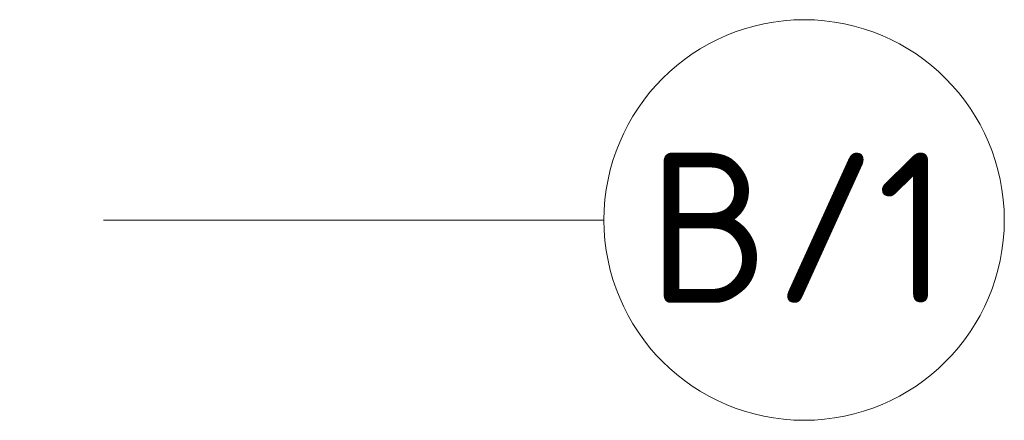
# Model space of a CAD drawing. Header units: millimetres. Extents: x -3267 to 40126, y 29201 to 102288.
# Tile 166 of 256: x 37650 to 39618, y 40794 to 41594. Entities that reach past the tile are written whole.
import ezdxf

# ---------------------------------------------------------------- set-up
doc = ezdxf.new("R2010")
doc.units = ezdxf.units.MM
doc.linetypes.add('4_ Штрихпунктир_ 10 х 2 мм', pattern=[1400, 1000, -200, 0, -200])
doc.layers.add('S-GRID-____-IDEN', color=7, linetype='Continuous', lineweight=9)
doc.layers.add('S-GRID-____-OTLN', color=7, linetype='Continuous', lineweight=9)
doc.styles.add('GOST Common_1', font='GOST_Common.ttf', dxfattribs={"height": 300})

# ---------------------------------------------------------------- blocks, each defined once
blk = doc.blocks.new('Ось сетки - 8_0 мм-37851243-ВКК_02_К1_З_ЭОМ_кабель_')
at = {"layer": 'S-GRID-____-IDEN', "color": 253, "true_color": 0xaaaaaa}
blk.add_circle((0, 0), 4, dxfattribs=at)

msp = doc.modelspace()

# ---------------------------------------------------------------- linework, layer by layer
at = {"layer": 'S-GRID-____-OTLN', "color": 253, "linetype": '4_ Штрихпунктир_ 10 х 2 мм', "true_color": 0xaaaaaa}
msp.add_line((38817.9, 41193.7), (-2467.3, 41193.7), dxfattribs=at)

# ---------------------------------------------------------------- block references
at = {"layer": 'S-GRID-____-IDEN', "color": 253, "true_color": 0xaaaaaa, "xscale": 99.99999999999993, "yscale": 99.99999999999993, "zscale": 99.99999999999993, "rotation": 89.9999999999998}
msp.add_blockref('Ось сетки - 8_0 мм-37851243-ВКК_02_К1_З_ЭОМ_кабель_', (39217.9, 41193.7), dxfattribs=at)

# ---------------------------------------------------------------- texts
at = {"layer": 'S-GRID-____-IDEN', "color": 253, "true_color": 0xaaaaaa, "char_height": 300, "attachment_point": 1, "style": 'GOST Common_1'}
for s, insert, width in [('/1', (39157.4, 41328.3), 448.945), ('\\fGOST Common|b0|i0|c204|p34|;В', (38906, 41328.3), 304.641)]:
    msp.add_mtext(s, dxfattribs=dict(at, insert=insert, width=width))

doc.saveas('drawing.dxf')
